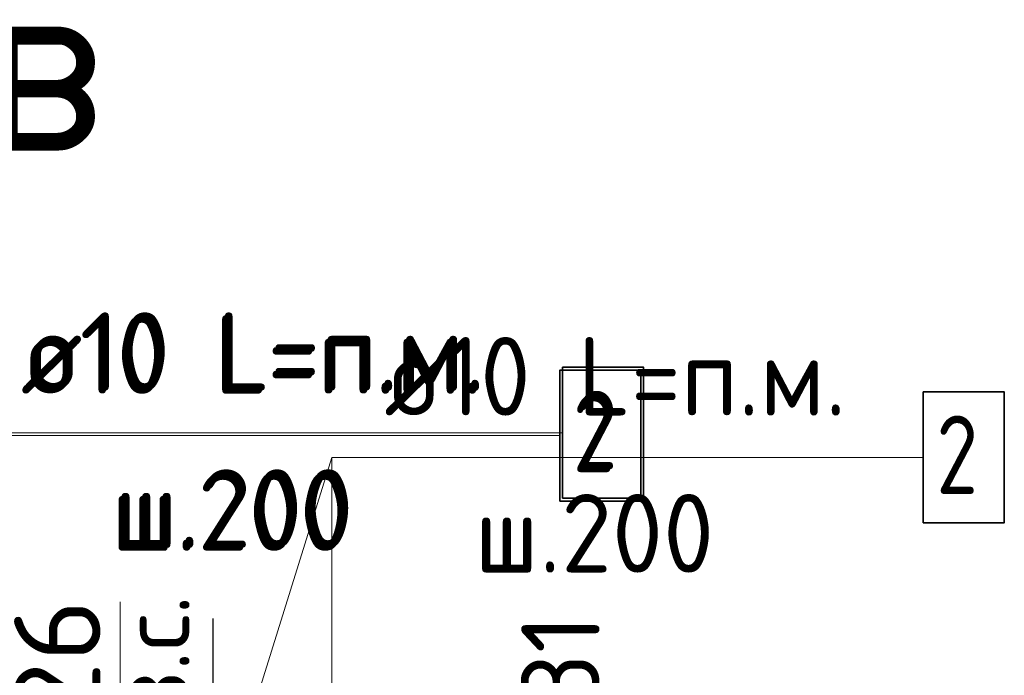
# Model space of a CAD drawing. Header units: metres. Extents: x -38 to 97, y -15 to 21.
# Tile 125 of 205: x 72.505 to 72.881, y 6.71 to 6.961. Entities that reach past the tile are written whole.
import ezdxf

# ---------------------------------------------------------------- set-up
doc = ezdxf.new("R2010")
doc.units = ezdxf.units.M
doc.header["$PDMODE"] = 65
doc.linetypes.add('______4', pattern=[0.135, 0.105, -0.03])
for name, color, linetype, lineweight in [('XR$3$Арм. стержнями верхней зоны', 180, 'Continuous', 35), ('XR$3$Размерная линия (1)', 7, 'Continuous', 13), ('XR$3$Размерная линия_ общее', 7, 'Continuous', 13), ('XR$4$Арм. стержнями верхней зоны', 180, 'Continuous', 35), ('XR$6$Арм. стержнями верхней зоны', 180, 'Continuous', 35)]:
    doc.layers.add(name, color=color, linetype=linetype, lineweight=lineweight)
doc.styles.add('ISOCPEUR', font='txt')
doc.dimstyles.new('DIMSTYLE_11', dxfattribs={"dimtxt": 0.033, "dimasz": 0.0375, "dimexe": 0, "dimexo": 0, "dimgap": 0.0165, "dimtad": 2, "dimdec": 0, "dimlfac": 1000, "dimrnd": 1, "dimzin": 12, "dimdsep": 46, "dimtxsty": 'ISOCPEUR', "dimblk1": 'ALL_ML_STRICH', "dimblk2": 'ALL_ML_STRICH', "dimsah": 1, "dimcen": 0, "dimclrd": 7, "dimclre": 256, "dimclrt": 7, "dimadec": 0, "dimazin": 0, "dimtfac": 1, "dimtdec": 0, "dimtix": 1, "dimtmove": 2, "dimatfit": 3, "dimfxl": 0, "dimtvp": 1.2, "dimtzin": 0, "dimlwd": 0, "dimlwe": -3, "dimarcsym": 0})
doc.dimstyles.new('DIMSTYLE_14', dxfattribs={"dimtxt": 0.03, "dimasz": 0.03, "dimexe": 0, "dimexo": 0, "dimgap": 0.015, "dimtad": 2, "dimdec": 0, "dimlfac": 1000, "dimrnd": 1, "dimzin": 12, "dimdsep": 46, "dimtxsty": 'ISOCPEUR', "dimblk1": 'ALL_ML_STRICH', "dimblk2": 'ALL_ML_STRICH', "dimsah": 1, "dimcen": 0, "dimclrd": 7, "dimclre": 256, "dimclrt": 7, "dimadec": 0, "dimazin": 0, "dimtfac": 1, "dimtdec": 0, "dimtix": 1, "dimtmove": 2, "dimatfit": 3, "dimfxl": 0, "dimtvp": 1.2, "dimtzin": 0, "dimlwd": 0, "dimlwe": -3, "dimarcsym": 0})

# ---------------------------------------------------------------- blocks, each defined once
blk = doc.blocks.new('ALL_ML_STRICH')
at = {"color": 0, "linetype": 'ByBlock', "lineweight": -2}
for p, q in [((0, -0.5), (0, 0.5)), ((-0.3, -0.3), (0.3, 0.3)), ((-1, 0), (0.5, 0))]:
    blk.add_line(p, q, dxfattribs=at)
blk = doc.blocks.new('*D143')
at = {"layer": 'DEFPOINTS', "color": 7, "linetype": 'Continuous', "lineweight": 13, "transparency": 33554687}
for p in [(72.50314, 6.67826), (72.50314, 6.65226), (72.54312, 6.65226)]:
    blk.add_point(p, dxfattribs=at)
at = {"layer": 'XR$3$Размерная линия_ общее', "color": 253, "linetype": 'Continuous', "lineweight": -2, "true_color": 0xa0a0a0, "transparency": 33554687}
for p, q in [((72.52314, 6.67826), (72.54312, 6.67826)), ((72.52314, 6.65226), (72.54312, 6.65226))]:
    blk.add_line(p, q, dxfattribs=at)
at = {"layer": 'XR$3$Размерная линия_ общее', "color": 7, "linetype": 'Continuous', "lineweight": -2, "transparency": 33554687}
blk.add_line((72.54312, 6.65226), (72.54312, 6.67826), dxfattribs=at)
at = {"layer": 'XR$3$Размерная линия_ общее', "color": 7, "linetype": 'Continuous', "lineweight": 13, "transparency": 33554687, "xscale": 0.0375, "yscale": 0.0375, "zscale": 0.0375}
for p, rotation in [((72.54312, 6.67826), 90), ((72.54312, 6.65226), 270)]:
    blk.add_blockref('ALL_ML_STRICH', p, dxfattribs=dict(at, rotation=rotation))
at = {"layer": 'XR$3$Размерная линия_ общее', "color": 7, "linetype": 'Continuous', "lineweight": 13, "transparency": 33554687, "insert": (72.54266, 6.69562), "char_height": 0.027, "width": 0.00135, "attachment_point": 1, "rotation": 90, "line_spacing_factor": 0.60241, "style": 'ISOCPEUR'}
blk.add_mtext('з.с.', dxfattribs=at)
at = {"layer": 'XR$3$Размерная линия_ общее', "color": 7, "linetype": 'Continuous', "lineweight": 13, "transparency": 33554687, "insert": (72.51912, 6.71598), "char_height": 0.033, "width": 0.066, "attachment_point": 5, "rotation": 90, "style": 'ISOCPEUR'}
blk.add_mtext('\\A1;{26}', dxfattribs=at)
blk = doc.blocks.new('*D206')
at = {"layer": 'DEFPOINTS', "color": 7, "linetype": 'Continuous', "lineweight": 13, "transparency": 33554687}
for p in [(72.63068, 6.67826), (72.64855, 6.64726), (72.73419, 6.64726)]:
    blk.add_point(p, dxfattribs=at)
at = {"layer": 'XR$3$Размерная линия (1)', "color": 9, "linetype": 'Continuous', "lineweight": -2, "true_color": 0xc7c7c7, "transparency": 33554687}
for p, q in [((72.65068, 6.67826), (72.73419, 6.67826)), ((72.66855, 6.64726), (72.73419, 6.64726))]:
    blk.add_line(p, q, dxfattribs=at)
at = {"layer": 'XR$3$Размерная линия (1)', "color": 7, "linetype": 'Continuous', "lineweight": -2, "transparency": 33554687}
blk.add_line((72.73419, 6.64726), (72.73419, 6.67826), dxfattribs=at)
at = {"layer": 'XR$3$Размерная линия (1)', "color": 7, "linetype": 'Continuous', "lineweight": 13, "transparency": 33554687, "xscale": 0.03, "yscale": 0.03, "zscale": 0.03}
for p, rotation in [((72.73419, 6.67826), 90), ((72.73419, 6.64726), 270)]:
    blk.add_blockref('ALL_ML_STRICH', p, dxfattribs=dict(at, rotation=rotation))
at = {"layer": 'XR$3$Размерная линия (1)', "color": 7, "linetype": 'Continuous', "lineweight": 13, "transparency": 33554687, "insert": (72.71145, 6.71555), "char_height": 0.03, "width": 0.06, "attachment_point": 5, "rotation": 90, "style": 'ISOCPEUR'}
blk.add_mtext('\\A1;{31}', dxfattribs=at)

msp = doc.modelspace()

# ---------------------------------------------------------------- linework, layer by layer
at = {"color": 7, "linetype": 'Continuous', "lineweight": 13, "transparency": 33554687}
for p, q in [((72.57526, 6.63721), (72.62411, 6.79343)), ((72.54312, 6.67826), (72.54312, 6.73826))]:
    msp.add_line(p, q, dxfattribs=at)
at = {"color": 7, "linetype": '______4', "lineweight": 25, "transparency": 33554687}
for p, q in [((72.65723, 6.37826), (72.65723, 6.77826)), ((72.57861, 6.33192), (72.57861, 6.73192)), ((72.57861, 6.73192), (72.57861, 6.33192))]:
    msp.add_line(p, q, dxfattribs=at)
at = {"layer": 'XR$3$Арм. стержнями верхней зоны', "color": 7, "linetype": 'Continuous', "lineweight": 13, "transparency": 33554687}
for q in [(72.85011, 6.79343), (72.62411, 6.64726)]:
    msp.add_line((72.62411, 6.79343), q, dxfattribs=at)
at = {"layer": 'XR$3$Арм. стержнями верхней зоны', "color": 7, "linetype": 'Continuous', "lineweight": 35, "transparency": 33554687}
msp.add_lwpolyline([(72.85011, 6.76843), (72.88111, 6.76843), (72.88111, 6.81843), (72.85011, 6.81843), (72.85011, 6.76843)], dxfattribs=at)
at = {"layer": 'XR$4$Арм. стержнями верхней зоны', "color": 7, "linetype": 'Continuous', "lineweight": 13, "transparency": 33554687}
msp.add_line((72.48625, 6.80286), (72.71225, 6.80286), dxfattribs=at)
at = {"layer": 'XR$4$Арм. стержнями верхней зоны', "color": 7, "linetype": 'Continuous', "lineweight": 35, "transparency": 33554687}
msp.add_lwpolyline([(72.71225, 6.77786), (72.74325, 6.77786), (72.74325, 6.82786), (72.71225, 6.82786), (72.71225, 6.77786)], dxfattribs=at)
at = {"layer": 'XR$6$Арм. стержнями верхней зоны', "color": 7, "linetype": 'Continuous', "lineweight": 13, "transparency": 33554687}
msp.add_line((72.48517, 6.80175), (72.71117, 6.80175), dxfattribs=at)
at = {"layer": 'XR$6$Арм. стержнями верхней зоны', "color": 7, "linetype": 'Continuous', "lineweight": 35, "transparency": 33554687}
msp.add_lwpolyline([(72.71117, 6.77675), (72.74217, 6.77675), (72.74217, 6.82675), (72.71117, 6.82675), (72.71117, 6.77675)], dxfattribs=at)

# ---------------------------------------------------------------- texts
at = {"color": 7, "linetype": 'Continuous', "lineweight": 50, "transparency": 33554687, "insert": (72.46715, 6.94445), "char_height": 0.0675, "width": 0.1725652, "attachment_point": 5, "style": 'ISOCPEUR'}
msp.add_mtext('\\A1;{\\fISOCPEUR|i0|b0;\\H0.067500;\\W1.000000;\\C7;в-в}\\P', dxfattribs=at)
at = {"layer": 'XR$3$Арм. стержнями верхней зоны', "color": 7, "linetype": 'Continuous', "lineweight": 25, "transparency": 33554687, "char_height": 0.03, "attachment_point": 7, "style": 'ISOCPEUR'}
for s, insert, width in [('\\W0.94;ø10 L=п.м.', (72.64411, 6.80943), 0.1999832), ('\\W0.78;2', (72.85511, 6.77943), 0.0326407), ('\\W0.95;ш.200 ', (72.6786, 6.74943), 0.1311997)]:
    msp.add_mtext(s, dxfattribs=dict(at, insert=insert, width=width))
at = {"layer": 'XR$4$Арм. стержнями верхней зоны', "color": 7, "linetype": 'Continuous', "lineweight": 25, "transparency": 33554687, "char_height": 0.03, "attachment_point": 7, "style": 'ISOCPEUR'}
for s, insert, width in [('\\W0.94;ø10 L=п.м.', (72.50625, 6.81886), 0.1999832), ('\\W0.78;2', (72.71725, 6.78886), 0.0326407), ('\\W0.95;ш.200 ', (72.54075, 6.75886), 0.1311995)]:
    msp.add_mtext(s, dxfattribs=dict(at, insert=insert, width=width))
at = {"layer": 'XR$6$Арм. стержнями верхней зоны', "color": 7, "linetype": 'Continuous', "lineweight": 25, "transparency": 33554687, "char_height": 0.03, "attachment_point": 7, "style": 'ISOCPEUR'}
for s, insert, width in [('\\W0.94;ø10 L=п.м.', (72.50517, 6.81775), 0.1999831), ('\\W0.78;2', (72.71617, 6.78775), 0.0326407), ('\\W0.95;ш.200 ', (72.53967, 6.75775), 0.1311996)]:
    msp.add_mtext(s, dxfattribs=dict(at, insert=insert, width=width))

# ---------------------------------------------------------------- dimensions: what is measured, and where the dimension line sits
at = {"layer": 'XR$3$Размерная линия (1)', "color": 7, "linetype": 'Continuous', "lineweight": 13, "transparency": 33554687}
dim = msp.add_linear_dim(base=(72.73419, 6.67826), p1=(72.66855, 6.64726), p2=(72.65068, 6.67826), angle=90, dimstyle='DIMSTYLE_14', override={"dimpost": '<>', "dimclrd": 7, "dimclre": 9, "dimclrt": 7, "dimlwd": 0, "dimlwe": 65533}, dxfattribs=at)
dim.commit()
dim.dimension.update_dxf_attribs({"geometry": '*D206', "text_midpoint": (72.71145, 6.71555), "dimtype": 160})
at = {"layer": 'XR$3$Размерная линия_ общее', "color": 7, "linetype": 'Continuous', "lineweight": 13, "transparency": 33554687}
dim = msp.add_linear_dim(base=(72.54312, 6.67826), p1=(72.52314, 6.65226), p2=(72.52314, 6.67826), angle=90, text='<>\\Xз.с.', dimstyle='DIMSTYLE_11', override={"dimpost": '<>', "dimclrd": 7, "dimclre": 253, "dimclrt": 7, "dimlwd": 0, "dimlwe": 65533}, dxfattribs=at)
dim.commit()
dim.dimension.update_dxf_attribs({"geometry": '*D143', "text_midpoint": (72.51912, 6.71598), "dimtype": 160})

doc.saveas('drawing.dxf')
